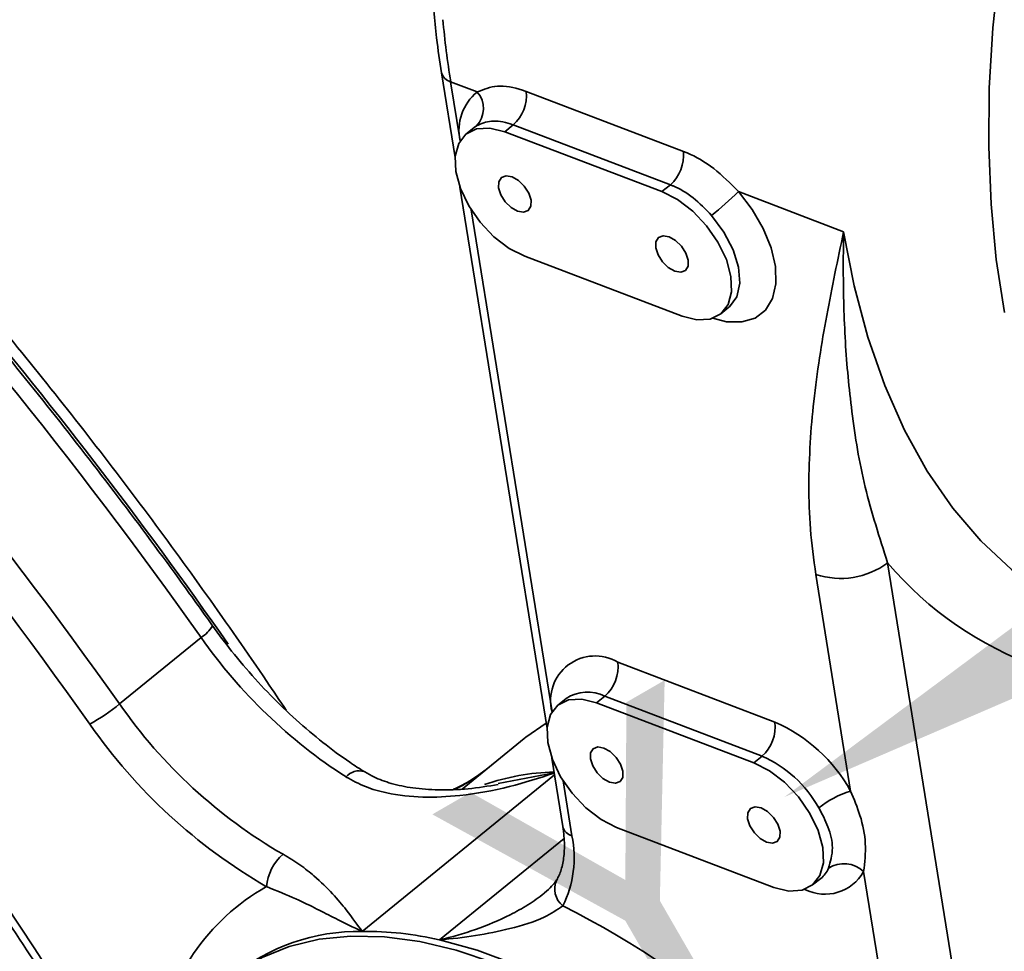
# Model space of a CAD drawing. Header units: millimetres. Extents: x 7702 to 16913, y -3294 to 4428.
# Tile 81 of 89: x 16846 to 16858, y -2939 to -2927. Entities that reach past the tile are written whole.
import ezdxf
from ezdxf.enums import TextEntityAlignment as Align

# ---------------------------------------------------------------- set-up
doc = ezdxf.new("R2010")
doc.units = ezdxf.units.MM
doc.header["$LTSCALE"] = 6
doc.layers.add('6文字层', color=3, linetype='Continuous', lineweight=13)
doc.layers.add('7标注层', color=4, linetype='Continuous', lineweight=13)

msp = doc.modelspace()

# ---------------------------------------------------------------- linework, layer by layer
at = {"linetype": 'Continuous', "lineweight": 35}
for p, q in [((16850.801, -2928.114), (16850.97, -2929.166)), ((16850.914, -2928.228), (16851.245, -2928.354)), ((16850.914, -2928.228), (16851.032, -2928.961)), ((16851.853, -2928.347), (16853.806, -2929.092)), ((16851.207, -2928.795), (16851.105, -2928.877)), ((16851.235, -2928.774), (16851.207, -2928.795)), ((16851.587, -2928.848), (16851.691, -2928.763)), ((16853.644, -2929.508), (16851.691, -2928.763)), ((16853.54, -2929.592), (16851.587, -2928.848)), ((16851.03, -2929.535), (16852.112, -2936.26)), ((16853.54, -2929.592), (16853.644, -2929.508)), ((16854.49, -2929.591), (16855.797, -2930.089)), ((16851.17, -2929.817), (16852.174, -2936.055)), ((16851.836, -2930.395), (16853.789, -2931.14)), ((16854.27, -2931.111), (16854.372, -2931.028)), ((16856.344, -2934.202), (16857.655, -2942.345)), ((16855.884, -2937.039), (16855.451, -2934.346)), ((16846.8, -2935.955), (16847.814, -2935.13)), ((16852.991, -2935.436), (16854.944, -2936.181)), ((16852.348, -2935.888), (16852.247, -2935.971)), ((16852.728, -2935.941), (16852.83, -2935.859)), ((16854.783, -2936.603), (16852.83, -2935.859)), ((16854.681, -2936.686), (16852.728, -2935.941)), ((16851.827, -2936.385), (16851.058, -2937.012)), ((16852.171, -2936.628), (16852.308, -2937.479)), ((16854.681, -2936.686), (16854.783, -2936.603)), ((16852.204, -2936.836), (16849.815, -2938.78)), ((16851.505, -2936.944), (16852.2, -2936.81)), ((16852.311, -2936.911), (16852.421, -2937.593)), ((16852.977, -2937.489), (16854.93, -2938.234)), ((16850.774, -2938.886), (16852.323, -2937.625)), ((16855.412, -2938.204), (16855.513, -2938.122)), ((16856.761, -2942.489), (16856.045, -2938.038))]:
    msp.add_line(p, q, dxfattribs=at)
at = {"linetype": 'Continuous', "lineweight": 35, "flags": 128}
for points in [[(16857.852, -2926.026), (16857.734, -2926.797), (16857.652, -2927.558), (16857.607, -2928.305), (16857.599, -2929.036), (16857.628, -2929.746), (16857.693, -2930.433), (16857.795, -2931.091)], [(16851.587, -2928.848), (16851.401, -2928.802), (16851.237, -2928.812), (16851.105, -2928.877), (16851.015, -2928.993), (16850.972, -2929.152), (16850.979, -2929.342), (16851.036, -2929.552), (16851.139, -2929.767), (16851.281, -2929.971), (16851.453, -2930.152), (16851.642, -2930.297), (16851.836, -2930.395)], [(16851.677, -2929.409), (16851.603, -2929.396), (16851.545, -2929.417), (16851.512, -2929.469), (16851.51, -2929.545), (16851.538, -2929.632), (16851.593, -2929.718), (16851.666, -2929.789), (16851.746, -2929.834), (16851.82, -2929.848), (16851.878, -2929.826), (16851.91, -2929.774), (16851.913, -2929.698), (16851.884, -2929.611), (16851.829, -2929.525), (16851.757, -2929.454), (16851.677, -2929.409)], [(16853.789, -2931.14), (16853.974, -2931.186), (16854.138, -2931.176), (16854.27, -2931.111), (16854.361, -2930.995), (16854.404, -2930.836), (16854.397, -2930.645), (16854.34, -2930.435), (16854.236, -2930.221), (16854.094, -2930.016), (16853.923, -2929.835), (16853.734, -2929.691), (16853.54, -2929.592)], [(16854.49, -2929.591), (16854.661, -2929.813), (16854.799, -2930.051), (16854.897, -2930.291), (16854.95, -2930.523), (16854.956, -2930.736), (16854.914, -2930.919), (16854.827, -2931.063), (16854.698, -2931.162), (16854.534, -2931.211), (16854.343, -2931.207), (16854.174, -2931.165)], [(16854.372, -2931.028), (16854.381, -2931.021), (16854.469, -2930.897), (16854.507, -2930.73), (16854.492, -2930.53), (16854.425, -2930.313), (16854.31, -2930.094), (16854.157, -2929.888)], [(16853.63, -2930.153), (16853.556, -2930.14), (16853.498, -2930.161), (16853.465, -2930.214), (16853.463, -2930.289), (16853.491, -2930.377), (16853.546, -2930.462), (16853.619, -2930.533), (16853.699, -2930.579), (16853.773, -2930.592), (16853.831, -2930.571), (16853.864, -2930.518), (16853.866, -2930.443), (16853.837, -2930.356), (16853.783, -2930.27), (16853.71, -2930.199), (16853.63, -2930.153)], [(16855.797, -2930.089), (16855.928, -2930.763), (16856.099, -2931.401), (16856.308, -2931.999), (16856.554, -2932.554), (16856.836, -2933.063), (16857.153, -2933.522), (16857.502, -2933.931), (16857.882, -2934.286), (16858.291, -2934.585), (16858.726, -2934.828), (16859.012, -2934.95)], [(16852.728, -2935.941), (16852.543, -2935.896), (16852.379, -2935.906), (16852.247, -2935.971), (16852.156, -2936.087), (16852.113, -2936.245), (16852.12, -2936.436), (16852.178, -2936.646), (16852.281, -2936.861), (16852.423, -2937.065), (16852.594, -2937.246), (16852.783, -2937.391), (16852.977, -2937.489)], [(16851.827, -2936.385), (16851.85, -2936.367), (16852.101, -2936.195)], [(16852.819, -2936.503), (16852.744, -2936.489), (16852.686, -2936.511), (16852.654, -2936.563), (16852.651, -2936.639), (16852.68, -2936.726), (16852.735, -2936.812), (16852.807, -2936.883), (16852.887, -2936.928), (16852.961, -2936.941), (16853.019, -2936.92), (16853.052, -2936.868), (16853.054, -2936.792), (16853.026, -2936.705), (16852.971, -2936.619), (16852.898, -2936.548), (16852.819, -2936.503)], [(16854.93, -2938.234), (16855.116, -2938.28), (16855.28, -2938.27), (16855.412, -2938.204), (16855.502, -2938.088), (16855.546, -2937.93), (16855.538, -2937.739), (16855.481, -2937.529), (16855.378, -2937.315), (16855.236, -2937.11), (16855.064, -2936.929), (16854.875, -2936.785), (16854.681, -2936.686)], [(16854.772, -2937.247), (16854.697, -2937.234), (16854.639, -2937.255), (16854.607, -2937.307), (16854.604, -2937.383), (16854.633, -2937.47), (16854.688, -2937.556), (16854.76, -2937.627), (16854.84, -2937.673), (16854.915, -2937.686), (16854.972, -2937.665), (16855.005, -2937.612), (16855.007, -2937.537), (16854.979, -2937.449), (16854.924, -2937.364), (16854.851, -2937.293), (16854.772, -2937.247)], [(16851.449, -2939.171), (16850.984, -2939.015), (16850.531, -2938.908), (16850.093, -2938.849), (16849.674, -2938.839), (16849.279, -2938.879), (16848.91, -2938.968), (16848.571, -2939.105), (16848.265, -2939.29), (16848.159, -2939.371)], [(16857.376, -2946.309), (16857.271, -2945.795), (16857.122, -2945.268), (16856.93, -2944.733), (16856.696, -2944.196), (16856.422, -2943.66), (16856.111, -2943.131), (16855.766, -2942.613), (16855.39, -2942.112), (16854.986, -2941.632), (16854.558, -2941.178), (16854.111, -2940.752), (16853.647, -2940.36), (16853.172, -2940.006), (16852.689, -2939.691), (16852.204, -2939.419), (16851.72, -2939.193), (16851.242, -2939.015), (16850.774, -2938.886)]]:
    msp.add_lwpolyline(points, dxfattribs=at)
at = {"linetype": 'Continuous', "lineweight": 35}
for centre, radius, start, end in [((16797.442, -2970.789), 61.716, 35.29531, 50.28951), ((16796.293, -2971.74), 61.899, 35.3177, 50.26712), ((16796.503, -2971.554), 61.174, 35.29531, 50.28951), ((16799.748, -2968.962), 54.898, 30.7349, 52.29), ((16799.601, -2969.052), 59.178, 34.87632, 45.79118), ((16862.368, -2926.393), 11.599, 185.2579, 189.1033), ((16850.957, -2928.073), 0.161, 194.8471, 254.7547), ((16851.623, -2928.827), 0.605, 128.6813, 192.7427), ((16851.015, -2928.559), 0.308, 315.5561, 41.7017), ((16851.362, -2928.395), 0.494, 311.8144, 5.5743), ((16853.315, -2929.14), 0.494, 311.8144, 5.5743), ((16851.035, -2926.05), 4.947, 309.1286, 314.2975), ((16855.759, -2933.412), 0.984, 251.7439, 306.533), ((16859.678, -2931.379), 4.369, 220.263, 280.4375), ((16847.58, -2934.757), 0.44, 302.0695, 328.9853), ((16853.135, -2931.398), 6.5, 215.0443, 237.2139), ((16852.71, -2935.913), 0.554, 59.4802, 194.741), ((16852.502, -2935.492), 0.492, 311.7439, 6.533), ((16852.614, -2936.29), 0.482, 63.4507, 123.4794), ((16845.066, -2933.824), 2.748, 299.8297, 309.147), ((16852.019, -2932.318), 6.361, 214.8717, 239.9295), ((16852.069, -2932.28), 6.87, 214.8717, 239.9295), ((16854.455, -2936.237), 0.492, 311.7439, 6.533), ((16854.157, -2937.987), 1.97, 28.7726, 66.4599), ((16854.192, -2937.958), 1.478, 28.7726, 66.4599), ((16849.778, -2936.998), 0.212, 72.9808, 140.0698), ((16852.263, -2939.629), 2.828, 91.3052, 109.1337), ((16856.209, -2938.138), 1.146, 106.4838, 129.0027), ((16852.463, -2937.438), 0.161, 194.8314, 254.756), ((16851.126, -2937.867), 1.323, 333.2079, 11.9775), ((16849.217, -2938.273), 0.592, 130.5437, 175.3577), ((16855.299, -2937.861), 0.338, 309.3556, 336.3613), ((16855.801, -2938.29), 0.351, 45.9776, 123.1898), ((16855.566, -2937.771), 0.548, 242.8631, 330.8568), ((16849.952, -2940.577), 2.7, 119.4005, 172.0011), ((16852.481, -2938.253), 0.273, 155.1883, 230.5444), ((16847.266, -2948.517), 11.247, 32.4122, 63.3681), ((16849.774, -2941.276), 2.496, 89.043, 129.2284), ((16849.852, -2942.843), 4.063, 76.8903, 90.5223)]:
    msp.add_arc(centre, radius, start, end, dxfattribs=at)
for points, knots in [([(16848.871, -2936.034), (16848.791, -2935.914), (16848.469, -2935.433), (16847.885, -2934.597), (16847.11, -2933.535), (16846.31, -2932.489), (16845.485, -2931.459), (16844.639, -2930.449), (16843.771, -2929.459), (16842.883, -2928.49), (16841.976, -2927.544), (16841.052, -2926.623), (16840.111, -2925.728), (16839.156, -2924.859), (16838.188, -2924.02), (16837.285, -2923.27), (16836.701, -2922.815), (16836.447, -2922.617)], [0, 0, 0, 0, 0.023425, 0.094361, 0.165297, 0.236233, 0.307168, 0.378103, 0.449039, 0.519975, 0.590913, 0.661853, 0.732796, 0.803742, 0.874691, 0.945645, 1, 1, 1, 1]), ([(16847.957, -2934.984), (16847.819, -2934.791), (16847.418, -2934.231), (16846.736, -2933.316), (16845.903, -2932.245), (16845.045, -2931.191), (16844.166, -2930.158), (16843.266, -2929.144), (16842.346, -2928.153), (16841.408, -2927.185), (16840.453, -2926.242), (16839.481, -2925.325), (16838.495, -2924.436), (16837.691, -2923.741), (16837.215, -2923.346), (16837.075, -2923.229)], [0, 0, 0, 0, 0.0441108, 0.1278278, 0.2115467, 0.2952651, 0.3789837, 0.4627033, 0.5464246, 0.6301487, 0.7138763, 0.7976084, 0.8813459, 0.9650896, 1, 1, 1, 1]), ([(16833.34, -2925.666), (16833.508, -2925.795), (16833.994, -2926.17), (16834.793, -2926.814), (16835.732, -2927.609), (16836.659, -2928.433), (16837.572, -2929.284), (16838.47, -2930.162), (16839.352, -2931.065), (16840.215, -2931.991), (16841.06, -2932.939), (16841.884, -2933.908), (16842.686, -2934.896), (16843.464, -2935.901), (16844.218, -2936.923), (16844.947, -2937.958), (16845.649, -2939.006), (16846.307, -2940.038), (16846.718, -2940.724), (16846.915, -2941.054)], [0, 0, 0, 0, 0.031933, 0.092695, 0.153465, 0.214242, 0.275024, 0.335811, 0.396602, 0.457396, 0.518192, 0.57899, 0.639789, 0.700588, 0.761386, 0.822182, 0.882975, 0.943764, 1, 1, 1, 1]), ([(16850.704, -2927.342), (16850.715, -2927.456), (16850.741, -2927.718), (16850.779, -2927.971), (16850.801, -2928.114)], [0, 0, 0, 0, 0.436754, 1, 1, 1, 1]), ([(16851.245, -2928.354), (16851.324, -2928.322), (16851.483, -2928.256), (16851.713, -2928.296), (16851.837, -2928.342), (16851.853, -2928.347)], [0, 0, 0, 0, 0.465036, 0.93294, 1, 1, 1, 1]), ([(16851.691, -2928.763), (16851.679, -2928.759), (16851.586, -2928.725), (16851.412, -2928.696), (16851.294, -2928.748), (16851.235, -2928.774)], [0, 0, 0, 0, 0.066792, 0.533393, 1, 1, 1, 1]), ([(16853.806, -2929.092), (16853.822, -2929.098), (16853.947, -2929.147), (16854.19, -2929.288), (16854.39, -2929.49), (16854.49, -2929.591)], [0, 0, 0, 0, 0.06706, 0.534964, 1, 1, 1, 1]), ([(16854.157, -2929.888), (16854.082, -2929.811), (16853.932, -2929.657), (16853.75, -2929.549), (16853.656, -2929.512), (16853.644, -2929.508)], [0, 0, 0, 0, 0.466607, 0.933208, 1, 1, 1, 1]), ([(16855.451, -2934.346), (16855.425, -2934.157), (16855.375, -2933.779), (16855.355, -2933.054), (16855.413, -2932.16), (16855.58, -2931.125), (16855.724, -2930.436), (16855.797, -2930.091), (16855.797, -2930.089)], [0, 0, 0, 0, 0.1182877, 0.2366468, 0.4780597, 0.7380637, 0.9986051, 1, 1, 1, 1]), ([(16855.797, -2930.089), (16855.797, -2930.091), (16855.797, -2930.103), (16855.794, -2930.262), (16855.79, -2930.723), (16855.809, -2931.46), (16855.894, -2932.357), (16856.04, -2933.261), (16856.243, -2933.888), (16856.344, -2934.202)], [0, 0, 0, 0, 0.001462, 0.007742, 0.110167, 0.321733, 0.53329, 0.766768, 1, 1, 1, 1]), ([(16849.839, -2936.795), (16849.78, -2936.758), (16849.608, -2936.647), (16849.324, -2936.437), (16848.993, -2936.158), (16848.674, -2935.85), (16848.37, -2935.519), (16848.133, -2935.226), (16848.001, -2935.045), (16847.957, -2934.984)], [0, 0, 0, 0, 0.0862112, 0.2516318, 0.4174913, 0.5837178, 0.7501958, 0.9168009, 1, 1, 1, 1]), ([(16851.467, -2936.68), (16851.35, -2936.775), (16851.193, -2936.903), (16851.013, -2936.992), (16850.967, -2937.015)], [0, 0, 0, 0, 0.742954, 1, 1, 1, 1]), ([(16852.201, -2936.815), (16852.017, -2936.875), (16851.634, -2937), (16851.084, -2937.097), (16850.569, -2937.124), (16850.174, -2937.08), (16849.851, -2936.991), (16849.694, -2936.905), (16849.615, -2936.863)], [0, 0, 0, 0, 0.215423, 0.447215, 0.618247, 0.788798, 0.894505, 1, 1, 1, 1]), ([(16851.506, -2936.956), (16851.381, -2936.976), (16851.134, -2937.017), (16850.776, -2937.029), (16850.455, -2937.006), (16850.185, -2936.95), (16849.98, -2936.878), (16849.88, -2936.816), (16849.842, -2936.793)], [0, 0, 0, 0, 0.214384, 0.425324, 0.60935, 0.770372, 0.91239, 1, 1, 1, 1]), ([(16851.343, -2936.78), (16851.259, -2936.84), (16851.133, -2936.932), (16850.993, -2936.995), (16850.947, -2937.016)], [0, 0, 0, 0, 0.666405, 1, 1, 1, 1]), ([(16855.884, -2937.039), (16855.926, -2937.139), (16856.018, -2937.361), (16856.086, -2937.708), (16856.059, -2937.924), (16856.045, -2938.038)], [0, 0, 0, 0, 0.2832, 0.622566, 1, 1, 1, 1]), ([(16855.608, -2937.996), (16855.633, -2937.915), (16855.679, -2937.764), (16855.62, -2937.492), (16855.53, -2937.325), (16855.488, -2937.247)], [0, 0, 0, 0, 0.379908, 0.712459, 1, 1, 1, 1]), ([(16852.308, -2937.479), (16852.313, -2937.518), (16852.329, -2937.634), (16852.33, -2937.806), (16852.303, -2937.981), (16852.264, -2938.084), (16852.238, -2938.13), (16852.234, -2938.139)], [0, 0, 0, 0, 0.139872, 0.40664, 0.67305, 0.941127, 1, 1, 1, 1]), ([(16848.832, -2937.823), (16848.904, -2937.866), (16849.049, -2937.954), (16849.26, -2938.123), (16849.457, -2938.316), (16849.657, -2938.56), (16849.759, -2938.705), (16849.815, -2938.779), (16849.815, -2938.78)], [0, 0, 0, 0, 0.123221, 0.2467356, 0.4542895, 0.6624219, 0.9983968, 1, 1, 1, 1]), ([(16849.815, -2938.78), (16849.815, -2938.78), (16849.708, -2938.732), (16849.532, -2938.644), (16849.258, -2938.505), (16848.995, -2938.373), (16848.754, -2938.276), (16848.626, -2938.225)], [0, 0, 0, 0, 0.0018, 0.348496, 0.557668, 0.766528, 1, 1, 1, 1]), ([(16852.231, -2938.142), (16852.229, -2938.146), (16852.22, -2938.162), (16852.169, -2938.223), (16852.115, -2938.278), (16852.072, -2938.31), (16852.068, -2938.313)], [0, 0, 0, 0, 0.1435429, 0.5279387, 0.9512693, 1, 1, 1, 1]), ([(16850.774, -2938.886), (16850.775, -2938.885), (16850.928, -2938.851), (16851.232, -2938.763), (16851.599, -2938.608), (16851.879, -2938.452), (16852.014, -2938.359), (16852.073, -2938.31), (16852.073, -2938.309)], [0, 0, 0, 0, 0.001956, 0.314429, 0.634315, 0.814744, 0.999509, 1, 1, 1, 1]), ([(16852.308, -2938.464), (16852.236, -2938.513), (16852.066, -2938.629), (16851.668, -2938.749), (16851.227, -2938.838), (16850.927, -2938.873), (16850.775, -2938.885), (16850.774, -2938.886)], [0, 0, 0, 0, 0.2056719, 0.4892665, 0.742286, 0.9981991, 1, 1, 1, 1])]:
    msp.add_open_spline(points, degree=3, knots=knots, dxfattribs=at)
at = {"layer": '7标注层', "lineweight": 13}
msp.add_solid([(16858.938, -2934.227), (16859.498, -2935.197), (16855.061, -2937.112)], dxfattribs=at)

# ---------------------------------------------------------------- texts
at = {"layer": '6文字层', "lineweight": 13}
msp.add_text('-Y', height=4, rotation=30, dxfattribs=at).set_placement((16854.675, -2937.334), align=Align.MIDDLE_RIGHT)

doc.saveas('drawing.dxf')
